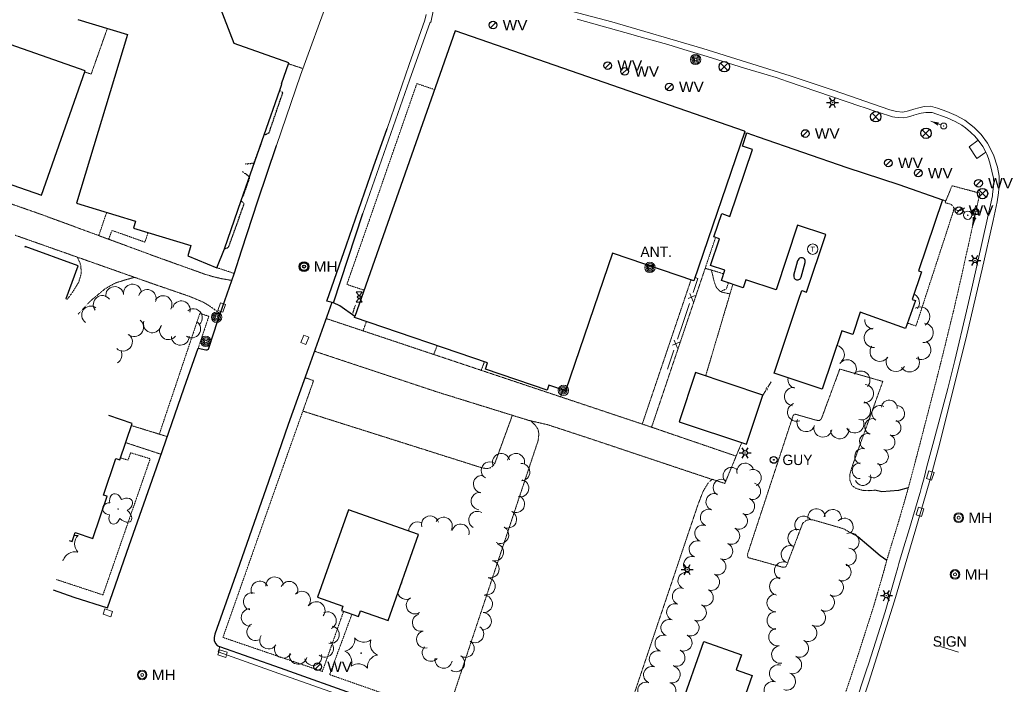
# Model space of a CAD drawing. Extents: x 386588 to 390135, y 96998 to 113606.
# Tile 17 of 92: x 387303 to 387758, y 98841 to 99148. Entities that reach past the tile are written whole.
import ezdxf
from ezdxf.enums import TextEntityAlignment as Align

# ---------------------------------------------------------------- set-up
doc = ezdxf.new("R2010")
doc.units = 0
doc.header["$MEASUREMENT"] = 0
for name, pattern in [('Wisdot1', [0.0625, 0.03125, -0.03125]), ('Wisdot3', [0.1875, 0.125, -0.0625]), ('Wisdot5', [0.1, 0.05, -0.05])]:
    doc.linetypes.add(name, pattern=pattern)
for name, color, linetype, lineweight in [('E_BLD', 241, 'Continuous', 25), ('E_BLD_HvyDash', 241, 'Wisdot3', 25), ('E_BLD_Steps', 30, 'Wisdot1', 25), ('E_DRN', 40, 'Continuous', 15), ('E_DTM_SlopeTop', 3, 'Wisdot1', 25), ('E_DWY', 2, 'Wisdot3', 15), ('E_LAND_Vegetation', 3, 'Continuous', 15), ('E_LTG', 21, 'Continuous', 25), ('E_MISCPROP', 30, 'Continuous', 15), ('E_MISCPROP_Railing', 30, 'Continuous', 15), ('E_MISCPROP_Solid', 241, 'Continuous', 15), ('E_PATH_Sidewalk', 2, 'Wisdot5', 15), ('E_RDWY', 21, 'Continuous', 25), ('E_RDWY_AsphConc', 200, 'Continuous', 25), ('E_RDWY_C_and_G', 21, 'Continuous', 25), ('E_SGN', 21, 'Continuous', 15), ('E_SIG', 5, 'Continuous', 30), ('E_UTL_AG', 30, 'Continuous', 15), ('E_UTL_E_Bold', 1, 'Continuous', 25), ('E_UTL_EGuyWire', 200, 'Continuous', 25), ('E_UTL_MH', 30, 'Continuous', 15), ('E_UTL_SAN', 3, 'Continuous', 25), ('E_UTL_W', 5, 'Continuous', 25), ('E_UTL_WHydrant', 4, 'Continuous', 15)]:
    doc.layers.add(name, color=color, linetype=linetype, lineweight=lineweight)
doc.layers.add('P2S1_Complete', color=7, linetype='Continuous', lineweight=15, transparency=0.9)
doc.styles.add('Style-dot_font5', font='dot_font5.shx')

# ---------------------------------------------------------------- blocks, each defined once
blk = doc.blocks.new('ANT')
at = {"layer": 'E_MISCPROP', "style": 'Style-dot_font5'}
blk.add_text('ANT.', height=12, dxfattribs=at).set_placement((0, 0), align=Align.MIDDLE_CENTER)
blk = doc.blocks.new('CULV')
at = {"layer": 'E_DRN'}
blk.add_arc((0, 6.15), 6.15, 216.8699, 323.1301, dxfattribs=at)
blk = doc.blocks.new('GUY')
at = {"layer": 'E_UTL_EGuyWire'}
for radius in [4, 0.5]:
    blk.add_circle((0, 0), radius, dxfattribs=at)
at = {"layer": 'E_UTL_EGuyWire', "style": 'Style-dot_font5'}
blk.add_text('GUY', height=12, dxfattribs=at).set_placement((10, 0), align=Align.MIDDLE_LEFT)
blk = doc.blocks.new('HYD')
at = {"layer": 'E_UTL_WHydrant'}
for p, q in [((-3.8, 3.8), (-8.3, 8.3)), ((3.8, 3.8), (8.3, 8.3))]:
    blk.add_line(p, q, dxfattribs=at)
for radius in [5.48, 0.42]:
    blk.add_circle((0, 0), radius, dxfattribs=at)
blk = doc.blocks.new('INLET')
at = {"layer": 'E_DRN', "flags": 128}
blk.add_lwpolyline([(-7.5, 10), (7.5, 10), (7.5, 0), (-7.5, 0)], close=True, dxfattribs=at)
blk = doc.blocks.new('LPOL')
at = {"layer": 'E_LTG'}
for p, q in [((-4, 0), (-1.5, 0)), ((-0.75, 1.3), (-2, 3.46)), ((0.75, 1.3), (2, 3.46)), ((1.5, 0), (4, 0)), ((-2, -3.46), (-0.75, -1.3)), ((2, -3.46), (0.75, -1.3))]:
    blk.add_line(p, q, dxfattribs=at)
for radius in [1.5, 1.5, 1.5, 0.125]:
    blk.add_circle((0, 0), radius, dxfattribs=at)
blk = doc.blocks.new('MH')
at = {"layer": 'E_UTL_MH'}
for radius in [5, 4, 1.5]:
    blk.add_circle((0, 0), radius, dxfattribs=at)
at = {"layer": 'E_UTL_MH', "style": 'Style-dot_font5', "width": 1.111111}
blk.add_text('MH', height=10.8, dxfattribs=at).set_placement((10, 0), align=Align.MIDDLE_LEFT)
blk = doc.blocks.new('PBX')
at = {"layer": 'E_SIG'}
for p, q in [((4.9, 5.1), (-5.1, -5.1)), ((-5.1, 5), (5, -5.2))]:
    blk.add_line(p, q, dxfattribs=at)
blk.add_circle((0, 0), 7.21, dxfattribs=at)
blk = doc.blocks.new('CTRE')
at = {"layer": 'E_LAND_Vegetation'}
blk.add_circle((0, 0), 0.223, dxfattribs=at)
for centre, start, end in [((-11.97, 8.96), 280.2067, 5.97162), ((1.81, 14.92), 220.21132, 305.97623), ((13.83, 5.89), 160.21133, 245.97624), ((-13.83, -5.9), 340.21132, 65.97623), ((-1.81, -14.93), 40.21133, 125.97624)]:
    blk.add_arc(centre, 7.87, start, end, dxfattribs=at)
at = {"layer": 'E_LAND_Vegetation', "extrusion": (0, 0, -1)}
blk.add_arc((-12.03, -9.04), 7.87, 354.07279, 79.74889, dxfattribs=at)
blk = doc.blocks.new('POLE')
at = {"layer": 'E_MISCPROP'}
for radius in [4.46, 3.35, 2.23, 1.12]:
    blk.add_circle((0, 0), radius, dxfattribs=at)
blk = doc.blocks.new('SIGN')
at = {"layer": 'E_SGN', "lineweight": 13, "style": 'Style-dot_font5'}
blk.add_text('SIGN', height=12, dxfattribs=at).set_placement((0, 0), align=Align.MIDDLE_CENTER)
blk = doc.blocks.new('TANK')
at = {"layer": 'E_MISCPROP_Solid'}
blk.add_circle((0, 0), 10.9, dxfattribs=at)
at = {"layer": 'E_MISCPROP_Solid', "style": 'Style-dot_font5', "width": 1.111111}
blk.add_text('T', height=10.8, dxfattribs=at).set_placement((0, 0), align=Align.MIDDLE_CENTER)
blk = doc.blocks.new('DTRE')
at = {"layer": 'E_LAND_Vegetation'}
blk.add_circle((-0.18, 0), 0.183, dxfattribs=at)
for centre, major_axis, ratio in [((-1.87, 5.32), (1.36, -4.98), 0.782863), ((4.06, 2.74), (-5.27, -2.93), 0.691916), ((-5.87, 0.15), (4.93, -0.12), 0.832022), ((-2.49, -5.24), (1.8, 4.86), 0.716896), ((3.54, -3.71), (-5.01, 4.58), 0.560249)]:
    blk.add_ellipse(centre, major_axis=major_axis, ratio=ratio, start_param=1.570796, end_param=4.712389, dxfattribs=at)
blk = doc.blocks.new('WV')
at = {"layer": 'E_UTL_W'}
blk.add_line((-2.8, -2.8), (2.8, 2.8), dxfattribs=at)
blk.add_circle((0, 0), 4, dxfattribs=at)
at = {"layer": 'E_UTL_W', "style": 'Style-dot_font5', "width": 1.111111}
blk.add_text('WV', height=10.8, dxfattribs=at).set_placement((10, 0), align=Align.MIDDLE_LEFT)
blk = doc.blocks.new('SAMH')
at = {"layer": 'E_UTL_SAN'}
for radius in [5, 4, 1.5]:
    blk.add_circle((0, 0), radius, dxfattribs=at)
at = {"layer": 'E_UTL_SAN', "style": 'Style-dot_font5', "width": 1.111111}
blk.add_text('MH', height=10.8, dxfattribs=at).set_placement((10, 0), align=Align.MIDDLE_LEFT)
blk = doc.blocks.new('MTR')
at = {"layer": 'E_UTL_AG', "flags": 128}
for points in [[(-3.8, 6.5), (3.8, 6.5), (0, 1.2)], [(-3.8, -6.5), (3.8, -6.5), (0, -1.2)]]:
    blk.add_lwpolyline(points, close=True, dxfattribs=at)
at = {"layer": 'E_UTL_AG'}
blk.add_ellipse((0, 0), major_axis=(2.5, 0), ratio=0.5, dxfattribs=at)

msp = doc.modelspace()

# ---------------------------------------------------------------- linework, layer by layer
at = {"layer": 'E_BLD'}
for p, q in [((387402.13, 99136.77), (387394.95, 99155.15)), ((387329.7, 99147.93), (387352.68, 99141)), ((387504.22, 99142.72), (387457.88, 99010.66)), ((387638.07, 99096.24), (387504.22, 99142.72)), ((387352.68, 99141), (387329.15, 99062.97)), ((387333.2, 99124.14), (387298.38, 99136.44)), ((387427.34, 99127.9), (387402.13, 99136.77)), ((387423.93, 99118.11), (387427.34, 99127.9)), ((387312.89, 99066.64), (387333.2, 99124.14)), ((387333.2, 99124.14), (387333.2, 99124.14)), ((387416, 99094.57), (387423.16, 99115.18)), ((387423.16, 99115.18), (387424.16, 99117.99)), ((387424.16, 99117.99), (387423.93, 99118.11)), ((387405.35, 99064.19), (387416, 99094.57)), ((387638.3, 99096.16), (387614.75, 99027.03)), ((387637.24, 99089.4), (387639.27, 99095.46)), ((387638.07, 99096.24), (387638.3, 99096.16)), ((387638.3, 99096.16), (387638.3, 99096.16)), ((387639.27, 99095.46), (387639.27, 99095.46)), ((387639.27, 99095.46), (387644.43, 99093.68)), ((387644.43, 99093.68), (387685.4, 99079.56)), ((387631.42, 99056.87), (387641.77, 99087.89)), ((387641.77, 99087.89), (387637.24, 99089.4)), ((387637.24, 99089.4), (387637.24, 99089.4)), ((387641.77, 99087.89), (387641.77, 99087.89)), ((387278.06, 99078.95), (387312.89, 99066.64)), ((387685.4, 99079.56), (387709.47, 99071.68)), ((387709.47, 99071.68), (387729.7, 99064.59)), ((387329.15, 99062.97), (387356.43, 99054.74)), ((387397.54, 99041.91), (387405.35, 99064.19)), ((387729.7, 99064.59), (387718.62, 99031.71)), ((387624, 99047.42), (387627.57, 99058.15)), ((387627.57, 99058.15), (387631.42, 99056.87)), ((387631.42, 99056.87), (387631.42, 99056.87)), ((387356.43, 99054.74), (387355.42, 99051.39)), ((387355.42, 99051.39), (387382.04, 99043.36)), ((387662.71, 99052.85), (387652.72, 99022.91)), ((387675.71, 99048.51), (387662.71, 99052.85)), ((387662.71, 99052.85), (387662.71, 99052.85)), ((387626.57, 99046.56), (387624, 99047.42)), ((387624, 99047.42), (387624, 99047.42)), ((387666.83, 99021.87), (387675.71, 99048.51)), ((387675.71, 99048.51), (387675.71, 99048.51)), ((387305.45, 99043.02), (387305.25, 99042.49)), ((387329.86, 99033.99), (387305.45, 99043.02)), ((387382.04, 99043.36), (387380.62, 99038.67)), ((387622.44, 99034.17), (387626.57, 99046.56)), ((387626.57, 99046.56), (387626.57, 99046.56)), ((387380.62, 99038.67), (387394.08, 99033.12)), ((387394.08, 99033.12), (387397.54, 99041.91)), ((387577.03, 99039.88), (387555.37, 98976.3)), ((387614.75, 99027.03), (387577.03, 99039.88)), ((387577.03, 99039.88), (387577.03, 99039.88)), ((387324.28, 99018.89), (387329.86, 99033.99)), ((387329.86, 99033.99), (387329.86, 99033.99)), ((387629.04, 99031.97), (387622.44, 99034.17)), ((387622.44, 99034.17), (387622.44, 99034.17)), ((387660.93, 99029.67), (387662.81, 99036.51)), ((387664.33, 99028.83), (387666.19, 99035.6)), ((387627.48, 99027.28), (387629.04, 99031.97)), ((387629.04, 99031.97), (387629.04, 99031.97)), ((387720.04, 99031.2), (387715.73, 99018.44)), ((387718.62, 99031.71), (387720.04, 99031.2)), ((387614.75, 99027.03), (387614.75, 99027.03)), ((387637.52, 99023.93), (387627.48, 99027.28)), ((387638.73, 99027.57), (387637.52, 99023.93)), ((387652.72, 99022.91), (387638.73, 99027.57)), ((387638.73, 99027.57), (387638.73, 99027.57)), ((387637.52, 99023.93), (387637.52, 99023.93)), ((387652.72, 99022.91), (387652.72, 99022.91)), ((387663.27, 99018.62), (387664.6, 99022.61)), ((387664.6, 99022.61), (387664.6, 99022.61)), ((387664.6, 99022.61), (387666.83, 99021.87)), ((387324.13, 99018.95), (387324.28, 99018.89)), ((387651.88, 98984.45), (387663.27, 99018.62)), ((387663.27, 99018.62), (387663.27, 99018.62)), ((387717.29, 99017.93), (387712.63, 99005.05)), ((387715.73, 99018.44), (387717.29, 99017.93)), ((387457.67, 99010.14), (387457.88, 99010.66)), ((387691.62, 99012.61), (387688.17, 99002.26)), ((387712.63, 99005.05), (387691.62, 99012.61)), ((387519.26, 98989.16), (387457.67, 99010.14)), ((387683.08, 99003.96), (387674.1, 98977.04)), ((387688.17, 99002.26), (387683.08, 99003.96)), ((387683.08, 99003.96), (387683.08, 99003.96)), ((387688.17, 99002.26), (387688.17, 99002.26)), ((387518.26, 98986.21), (387519.26, 98989.16)), ((387519.26, 98989.16), (387519.26, 98989.16)), ((387546.84, 98976.47), (387518.26, 98986.21)), ((387518.26, 98986.21), (387518.26, 98986.21)), ((387615.53, 98984.64), (387607.98, 98961.94)), ((387646.68, 98974.28), (387615.53, 98984.64)), ((387674.1, 98977.04), (387651.88, 98984.45)), ((387547.68, 98978.93), (387546.84, 98976.47)), ((387555.37, 98976.3), (387547.68, 98978.93)), ((387547.68, 98978.93), (387547.68, 98978.93)), ((387546.84, 98976.47), (387546.84, 98976.47)), ((387555.37, 98976.3), (387555.37, 98976.3)), ((387639.12, 98951.58), (387646.68, 98974.28)), ((387646.68, 98974.28), (387646.68, 98974.28)), ((387674.1, 98977.04), (387674.1, 98977.04)), ((387354.89, 98961.18), (387344.13, 98964.82)), ((387349.19, 98944.33), (387354.89, 98961.18)), ((387607.98, 98961.94), (387607.98, 98961.94)), ((387607.98, 98961.94), (387639.12, 98951.58)), ((387341.56, 98928.05), (387347.29, 98944.97)), ((387347.29, 98944.97), (387347.29, 98944.97)), ((387347.29, 98944.97), (387349.19, 98944.33)), ((387349.19, 98944.33), (387349.19, 98944.33)), ((387336.67, 98907.97), (387343.28, 98927.47)), ((387341.56, 98928.05), (387341.56, 98928.05)), ((387343.28, 98927.47), (387341.56, 98928.05)), ((387343.28, 98927.47), (387343.28, 98927.47)), ((387454.87, 98921.15), (387440.66, 98880.8)), ((387487.26, 98909.75), (387454.87, 98921.15)), ((387327.13, 98906.5), (387328.56, 98910.72)), ((387328.56, 98910.72), (387328.56, 98910.72)), ((387328.56, 98910.72), (387336.67, 98907.97)), ((387325.67, 98907), (387327.13, 98906.5)), ((387336.67, 98907.97), (387336.67, 98907.97)), ((387473.26, 98870), (387487.26, 98909.75)), ((387487.26, 98909.75), (387487.26, 98909.75)), ((387440.66, 98880.8), (387440.66, 98880.8)), ((387440.66, 98880.8), (387452.4, 98876.66)), ((387452.4, 98876.66), (387451.69, 98874.65)), ((387451.69, 98874.65), (387459.56, 98871.88)), ((387452.4, 98876.66), (387452.4, 98876.66)), ((387459.56, 98871.88), (387460.48, 98874.5)), ((387460.48, 98874.5), (387460.48, 98874.5)), ((387460.48, 98874.5), (387473.26, 98870)), ((387459.56, 98871.88), (387459.56, 98871.88)), ((387598.17, 98800.83), (387619.38, 98860.36)), ((387619.38, 98860.36), (387619.38, 98860.36)), ((387619.38, 98860.36), (387636.81, 98854.15)), ((387636.81, 98854.15), (387634.34, 98847.22)), ((387634.34, 98847.22), (387634.34, 98847.22)), ((387634.34, 98847.22), (387641.7, 98844.6)), ((387641.7, 98844.6), (387622.97, 98792)), ((387641.7, 98844.6), (387641.7, 98844.6))]:
    msp.add_line(p, q, dxfattribs=at)
for centre, start, end in [((387664.5, 99036.05), 345.3793, 167.8398), ((387662.64, 99029.31), 168.1984, 344.2158)]:
    msp.add_arc(centre, 1.75, start, end, dxfattribs=at)
at = {"layer": 'E_BLD_HvyDash', "flags": 128}
for points in [[(387424.55, 99114.04), (387423.16, 99115.18)], [(387418.16, 99095.46), (387424.55, 99114.04)], [(387416, 99094.57), (387418.16, 99095.46)], [(387399.44, 99042.58), (387406.67, 99062.62)], [(387406.67, 99062.62), (387405.35, 99064.19)], [(387397.54, 99041.91), (387399.44, 99042.58)]]:
    msp.add_lwpolyline(points, dxfattribs=at)
at = {"layer": 'E_BLD_Steps', "flags": 128}
msp.add_lwpolyline([(387457.01, 99012.25), (387458.14, 99015.88)], dxfattribs=at)
at = {"layer": 'E_DTM_SlopeTop', "flags": 128}
for points in [[(387407.09, 99081.12), (387411.25, 99081.55), (387414.56, 99090.4)], [(387406.23, 99066.15), (387409.31, 99074.94), (387405.97, 99077.64)]]:
    msp.add_lwpolyline(points, dxfattribs=at)
at = {"layer": 'E_DWY', "flags": 128}
for points in [[(387333.01, 99123.59), (387335.91, 99122.71), (387343.39, 99143.8)], [(387427.47, 99127.36), (387433.91, 99125.24)], [(387366.96, 99037.87), (387313.51, 99057.55), (387285.21, 99067.48)], [(387363.65, 99026.01), (387300.67, 99048.21)], [(387329.52, 99038.04), (387331.12, 99034.43), (387331.31, 99030.48), (387330.14, 99026.48), (387327.37, 99021.94), (387324.65, 99018.29)], [(387366.96, 99037.87), (387388.68, 99030.1), (387391.9, 99029.13), (387396.2, 99028.1), (387400.96, 99027.27)], [(387355.97, 99028.71), (387352.01, 99027.63), (387347.01, 99026.05), (387342.3, 99023.39), (387335.72, 99017.92), (387330.06, 99011.9), (387329.93, 99011.71)], [(387620.16, 98983.1), (387631.42, 99021.03), (387627.6, 99021.88), (387626.6, 99022.43), (387625.2, 99023.91), (387624.26, 99026.21), (387623.79, 99028.06), (387622.83, 99032.06), (387619.93, 99032.88), (387595.15, 98959.42), (387634.26, 98946.05)], [(387395.61, 99011.83), (387392.52, 99014.17), (387390.5, 99015.57), (387387.77, 99017.23), (387381.75, 99019.77), (387363.65, 99026.01)], [(387590.83, 98960.86), (387613.38, 99027.5)], [(387595.15, 98959.42), (387444.58, 99009.68)], [(387494.38, 98993.05), (387495.95, 98997.1)], [(387623.31, 98935.21), (387566.09, 98954.34), (387546.92, 98960.61), (387538.4, 98962.55), (387496.31, 98975.6), (387439.17, 98994.55)], [(387516.34, 98985.73), (387517.81, 98989.66)], [(387698.38, 98930.25), (387695.81, 98930.07), (387693.2, 98930.15), (387689.87, 98931.03), (387687.8, 98932.5), (387686.93, 98934.77), (387686.88, 98937.69), (387687.96, 98941.33), (387702.1, 98980.59), (387682.19, 98986.29), (387673.7, 98963.29), (387672.81, 98962.5), (387671.41, 98962.63), (387662.72, 98965.12), (387661.61, 98965.42), (387660.69, 98964.99), (387639.51, 98900.64), (387639.66, 98899.49), (387639.83, 98899.13), (387656.01, 98894.64), (387657.09, 98894.79), (387657.51, 98895.18), (387665.04, 98914.98), (387666.7, 98916.33), (387668.28, 98916.73), (387669.96, 98916.54), (387683.86, 98912.49), (387690.48, 98908.85)], [(387434.8, 98982.34), (387438.8, 98980.96), (387433.82, 98966.86), (387516.35, 98940.74), (387518.71, 98940.24), (387520.44, 98940.57), (387521.76, 98941.53), (387522.7, 98942.83), (387530.75, 98964.92)], [(387553.09, 98973.46), (387554.26, 98976.68)], [(387539.29, 98962.35), (387541.39, 98960.3), (387542.6, 98958.41), (387543.02, 98956.54), (387542.71, 98953.39), (387500.34, 98826.06), (387518.15, 98820.08), (387516.33, 98815.55)], [(387354.55, 98960.17), (387371.14, 98955.06)], [(387368.28, 98946.9), (387351.88, 98952.27)], [(387555.17, 98802.01), (387557.16, 98806.6), (387574.94, 98800.1), (387616.63, 98923.69), (387619.02, 98929.88), (387621.55, 98933.98), (387623.09, 98935.22), (387623.62, 98935.21), (387629.03, 98933.42), (387636.86, 98952.33)]]:
    msp.add_lwpolyline(points, dxfattribs=at)
at = {"layer": 'E_LAND_Vegetation'}
for centre, radius, start, end in [((387346.78, 99020.26), 4.15, 7.8986, 187.8833), ((387355.01, 99021.4), 4.15, 7.8986, 187.8833), ((387341.03, 99016.12), 4.15, 37.7841, 217.7688), ((387361.82, 99018.92), 4.15, 340.3494, 160.334), ((387369.18, 99016.13), 4.11, 328.7269, 148.7269), ((387714.52, 99016.93), 4.51, 322.9352, 57.2369), ((387335.68, 99011.27), 4.15, 55.0229, 235.0076), ((387377.57, 99013.7), 4.11, 344.2222, 164.2222), ((387719.39, 99010.56), 4.51, 299.8309, 119.8309), ((387383.23, 99010.07), 4.11, 309.8324, 129.8324), ((387355.82, 99005.64), 4.31, 230.7258, 50.7105), ((387364.17, 99007.18), 4.11, 161.3816, 341.3816), ((387371.65, 99004.01), 4.11, 142.6584, 322.6584), ((387382.43, 99004.83), 4.11, 234.6928, 54.6928), ((387698.27, 99009.14), 4.51, 178.5099, 258.6815), ((387720.95, 99003.1), 4.51, 265.1288, 85.1288), ((387350.66, 98998.92), 4.31, 227.7102, 47.6949), ((387377.13, 99001.44), 4.11, 181.653, 1.653), ((387698.01, 99000.74), 4.51, 93.7276, 273.7276), ((387680.1, 98993.01), 4.23, 313.6565, 80.3008), ((387700.7, 98994.36), 4.51, 144.9078, 324.9078), ((387719.85, 98995.17), 4.51, 240.0258, 60.0258), ((387345.78, 98992.77), 4.31, 301.7575, 28.9233), ((387685.64, 98986.38), 4.23, 324.0365, 144.0365), ((387708.11, 98989.68), 4.51, 151.5975, 331.5975), ((387714.55, 98989.48), 4.51, 212.888, 32.888), ((387691.94, 98981.17), 4.23, 316.3005, 136.3005), ((387662.44, 98981.48), 4.23, 168.744, 253.9197), ((387693.61, 98974.95), 4.23, 265.4438, 85.4438), ((387660.79, 98973.57), 4.23, 83.9403, 263.9403), ((387662.26, 98966.39), 4.23, 110.6495, 290.6495), ((387692.28, 98967.08), 4.23, 253.048, 73.048), ((387700.72, 98965.81), 3.65, 59.2617, 239.2617), ((387705.1, 98968.32), 3.65, 355.3669, 175.3669), ((387708.52, 98965.76), 3.65, 263.4204, 83.4204), ((387666.58, 98961.58), 4.23, 161.2445, 341.2445), ((387689.13, 98960.96), 4.23, 208.7346, 28.7346), ((387697.37, 98959.73), 3.65, 71.0629, 251.0629), ((387706.84, 98959.19), 3.65, 247.7945, 67.7945), ((387674.42, 98959.07), 4.23, 167.497, 347.497), ((387682.16, 98958.3), 4.23, 184.7479, 4.7479), ((387695, 98952.81), 3.65, 71.0629, 251.0629), ((387704.04, 98952.51), 3.65, 245.7016, 65.7016), ((387525.56, 98943.22), 4.01, 16.3708, 196.3708), ((387532.41, 98943.29), 4.01, 347.6138, 167.6138), ((387692.75, 98945.92), 3.65, 73.0619, 253.0619), ((387701.03, 98945.85), 3.65, 245.7016, 65.7016), ((387520.31, 98939.41), 4.01, 59.3048, 239.3048), ((387534.84, 98938.66), 4.01, 271.7795, 91.7795), ((387638.45, 98938.92), 3.86, 13.7814, 193.7814), ((387691.6, 98939.28), 3.65, 89.7084, 269.7084), ((387697.78, 98939.68), 3.65, 235.0629, 55.0629), ((387632.08, 98936.98), 3.86, 44.3158, 224.3158), ((387642.03, 98936.01), 3.86, 292.5174, 112.5174), ((387516.74, 98933.1), 4.01, 81.7387, 261.7387), ((387534.36, 98931.2), 4.01, 256.9556, 76.9556), ((387627.46, 98931.52), 3.86, 60.698, 240.698), ((387641.73, 98929.8), 3.86, 255.2903, 75.2903), ((387692.94, 98936.14), 3.65, 201.1778, 21.1778), ((387515.66, 98925.24), 4.01, 84.3779, 264.3779), ((387624.16, 98924.91), 3.86, 70.4244, 250.4244), ((387532.42, 98923.93), 4.01, 242.5014, 62.5014), ((387638.96, 98922.89), 3.86, 246.5561, 66.5561), ((387514.59, 98916.51), 4.01, 60.0271, 240.0271), ((387528.71, 98916.81), 4.01, 242.8775, 62.8775), ((387621.57, 98917.62), 3.86, 70.4244, 250.4244), ((387635.63, 98916.1), 3.86, 241.7166, 61.7166), ((387671.46, 98917.66), 4.05, 7.0264, 187.0264), ((387678.91, 98917.32), 4.05, 349.9168, 169.9168), ((387486.85, 98911.62), 4.01, 59.6145, 184.5459), ((387492.71, 98914.4), 4.01, 15.4927, 195.4927), ((387498.97, 98913.79), 4.01, 329.6744, 149.6744), ((387665.5, 98914.24), 4.05, 37.6485, 217.6485), ((387684.36, 98913.32), 4.05, 316.4264, 136.4264), ((387506.8, 98910.63), 4.01, 344.8726, 164.8726), ((387525.05, 98909.67), 4.01, 242.8775, 62.8775), ((387618.98, 98910.34), 3.86, 70.4244, 250.4244), ((387632.05, 98909.13), 3.86, 245.2786, 65.2786), ((387662.26, 98908.08), 4.05, 67.3747, 247.3747), ((387687.09, 98906.5), 4.05, 292.899, 112.899), ((387328.63, 98915.01), 5.72, 264.482, 282.0656), ((387333.97, 98905.45), 5.72, 136.3007, 222.0656), ((387616.39, 98903.06), 3.86, 70.4244, 250.4244), ((387628.82, 98902.11), 3.86, 245.2786, 65.2786), ((387328.36, 98896.06), 5.72, 76.3007, 162.0656), ((387522.65, 98901.62), 4.01, 255.0745, 75.0745), ((387659.14, 98900.6), 4.05, 67.3747, 247.3747), ((387685.81, 98899.55), 4.05, 260.8649, 80.8649), ((387317.42, 98896.21), 5.72, 16.3007, 19.2068), ((387520.65, 98893.82), 4.01, 255.9055, 75.9055), ((387613.8, 98895.78), 3.86, 70.4244, 250.4244), ((387625.65, 98894.97), 3.86, 247.9095, 67.9095), ((387656.02, 98893.12), 4.05, 67.3747, 247.3747), ((387611.21, 98888.49), 3.86, 70.4244, 250.4244), ((387683.36, 98892.4), 4.05, 246.048, 66.048), ((387413.89, 98884.2), 4.05, 27.271, 207.271), ((387420.74, 98886.13), 4.05, 2.6818, 182.6818), ((387427.47, 98884.07), 4.05, 335.6959, 155.6959), ((387481.61, 98883.83), 4.01, 116.9209, 125.6997), ((387518.82, 98885.92), 4.01, 258.5945, 78.5945), ((387622.74, 98887.81), 3.86, 247.9095, 67.9095), ((387653.79, 98885.77), 4.05, 78.7879, 258.7879), ((387679.86, 98885.38), 4.05, 238.913, 58.913), ((387410.35, 98878.82), 4.05, 73.9215, 253.9215), ((387433.33, 98879.51), 4.05, 317.3275, 137.3275), ((387478.53, 98890.73), 4.01, 279.007, 283.7335), ((387608.62, 98881.22), 3.86, 70.4244, 250.4244), ((387619.84, 98880.65), 3.86, 247.9095, 67.9095), ((387440.06, 98874.7), 4.05, 322.6886, 142.6886), ((387481.61, 98883.83), 4.01, 195.5005, 296.9209), ((387485.68, 98877.09), 4.01, 121.5063, 301.5063), ((387517.53, 98877.76), 4.01, 266.4568, 86.4568), ((387652.57, 98878.17), 4.05, 90.438, 270.438), ((387675.68, 98878.44), 4.05, 238.913, 58.913), ((387409.4, 98871.45), 4.05, 91.5618, 271.5618), ((387445.25, 98869.99), 4.05, 293.9431, 113.9431), ((387517.03, 98869.76), 4.01, 266.4568, 86.4568), ((387605.98, 98873.93), 3.86, 69.7204, 249.7204), ((387616.62, 98873.75), 3.86, 244.3131, 64.3131), ((387652.63, 98870.07), 4.05, 90.438, 270.438), ((387671.57, 98871.4), 4.05, 240.333, 60.333), ((387488.51, 98869.07), 4.01, 104.5046, 284.5046), ((387603.3, 98866.68), 3.86, 69.7204, 249.7204), ((387613.27, 98866.78), 3.86, 244.3131, 64.3131), ((387412, 98864.8), 4.05, 116.792, 296.792), ((387446.64, 98863.49), 4.05, 259.2757, 79.2757), ((387490.45, 98861.24), 4.01, 103.3, 283.3), ((387513.51, 98863.78), 4.01, 236.5751, 56.5751), ((387653.4, 98862.41), 4.05, 101.3816, 281.3816), ((387667.55, 98864.31), 4.05, 241.7754, 61.7754), ((387417.92, 98860.93), 4.05, 147.0733, 327.0733), ((387444.01, 98857.12), 4.05, 229.895, 49.895), ((387509.09, 98857.08), 4.01, 236.5751, 56.5751), ((387600.62, 98859.43), 3.86, 69.7204, 249.7204), ((387609.99, 98859.76), 3.86, 244.9792, 64.9792), ((387663.72, 98857.18), 4.05, 241.7754, 61.7754), ((387424.75, 98856.74), 4.05, 149.8163, 329.8163), ((387493.05, 98855.19), 4.01, 138.0766, 318.0766), ((387597.95, 98852.18), 3.86, 69.7204, 249.7204), ((387606.72, 98852.76), 3.86, 244.9792, 64.9792), ((387654.73, 98854.32), 4.05, 98.6221, 278.6221), ((387431.67, 98853.87), 4.05, 166.1943, 346.1943), ((387438.59, 98853.35), 4.05, 194.8345, 14.8345), ((387498.94, 98851.99), 4.01, 169.8262, 349.8262), ((387504.67, 98850.39), 4.01, 236.5751, 56.5751), ((387660.49, 98849.48), 4.05, 249.7584, 69.7584), ((387595.27, 98844.93), 3.86, 69.7204, 249.7204), ((387604.51, 98845.02), 3.86, 255.5122, 75.5122), ((387653.69, 98845.53), 4.05, 72.4627, 252.4627), ((387651.25, 98837.81), 4.05, 72.4627, 252.4627), ((387657.68, 98841.88), 4.05, 249.7584, 69.7584), ((387592.59, 98837.68), 3.86, 69.7204, 249.7204), ((387602.58, 98837.54), 3.86, 255.5122, 75.5122)]:
    msp.add_arc(centre, radius, start, end, dxfattribs=at)
at = {"layer": 'E_MISCPROP_Railing'}
for p, q in [((387615.27, 99020.29), (387612.08, 99018.95)), ((387612.8, 99021.27), (387614.34, 99017.54)), ((387607.99, 98998.68), (387604.8, 98997.34)), ((387605.52, 98999.66), (387607.06, 98995.93)), ((387647.88, 98976.95), (387648.96, 98977.13)), ((387648.57, 98976.47), (387648.37, 98977.73))]:
    msp.add_line(p, q, dxfattribs=at)
at = {"layer": 'E_MISCPROP_Railing', "flags": 128}
for points in [[(387615.3, 99028.63), (387616.6, 99028.1), (387614.45, 99021.71)], [(387612.73, 99016.61), (387609.77, 99007.83)], [(387609.77, 99007.83), (387607.17, 99000.1)], [(387605.45, 98995), (387602.49, 98986.22)], [(387648.93, 98977.9), (387650.47, 98980.37)], [(387646.68, 98974.28), (387648.03, 98976.46)]]:
    msp.add_lwpolyline(points, dxfattribs=at)
at = {"layer": 'E_PATH_Sidewalk', "flags": 128}
for points in [[(387462.09, 99022.81), (387454.18, 99025.43), (387465.29, 99057.21), (387486.56, 99118.3), (387494.37, 99115.66), (387494.43, 99115.57)], [(387639.18, 99095.2), (387638.12, 99095.62)], [(387729.7, 99064.59), (387731.19, 99063.91), (387734.14, 99071.07), (387747, 99067.64), (387747, 99067.46), (387737.96, 99026.82), (387735.16, 99014.58), (387729.57, 98991.74), (387729.57, 98991.74), (387726.3, 98978.83), (387726.3, 98978.83), (387719.31, 98951.78), (387719.31, 98951.78), (387719.17, 98951.24), (387719.17, 98951.24), (387715.85, 98938.63), (387715.85, 98938.63), (387713.9, 98931.35), (387713.9, 98931.35), (387712.51, 98926.41), (387712.51, 98926.41), (387708.98, 98914.33), (387708.98, 98914.33), (387705.98, 98904.63), (387705.98, 98904.63), (387703.92, 98897.87), (387703.92, 98897.87), (387703.37, 98895.8), (387703.37, 98895.8), (387702.53, 98892.63), (387702.53, 98892.63), (387697.83, 98876.47), (387697.83, 98876.47), (387689.94, 98851.85), (387689.94, 98851.85), (387687.16, 98843.52), (387687.16, 98843.52), (387677.09, 98813.38), (387677.09, 98813.38), (387675.11, 98807.42), (387675.11, 98807.42), (387669.88, 98791.57), (387669.88, 98791.57), (387669.6, 98790.75), (387665.15, 98787.01), (387647.41, 98779.08), (387638.51, 98778.77), (387638.24, 98778.23), (387618.94, 98784.96)], [(387731.18, 99063.91), (387730.87, 99063.21), (387733.35, 99062.59), (387734.17, 99062.03), (387734.74, 99061.32), (387734.94, 99060.33), (387734.67, 99059), (387717.46, 99006.23), (387713.53, 99007.53)], [(387339.43, 99048.01), (387343.08, 99058.77)], [(387344.01, 99046.32), (387345.52, 99050.4), (387360.79, 99045), (387362.18, 99049.34)], [(387619.93, 99032.88), (387624.75, 99047.17)], [(387402.07, 99030.52), (387394.07, 99033.18)], [(387622.83, 99032.06), (387628.49, 99030.33)], [(387627.11, 99022.15), (387629.76, 99023.4), (387630.69, 99026.21)], [(387631.42, 99021.03), (387632.77, 99025.51)], [(387367.43, 98956.21), (387386.19, 99012.05), (387390.35, 99010.7), (387385.45, 98996.03)], [(387461.67, 99003.98), (387463.21, 99008.25)], [(387452.69, 98874.29), (387442.85, 98846.51), (387396.87, 98862.23), (387419.64, 98926.95), (387433.82, 98966.86)], [(387319.91, 98888.96), (387341.35, 98881.88), (387363.23, 98944.83), (387354.13, 98947.6), (387352.99, 98944.21), (387349.48, 98945.2)], [(387500.34, 98826.06), (387446.22, 98845.02), (387456.53, 98872.94)]]:
    msp.add_lwpolyline(points, dxfattribs=at)
at = {"layer": 'E_RDWY', "flags": 128}
for points in [[(387447.98, 99016.96), (387444.9, 99017.71), (387453.96, 99043.71), (387466.49, 99079.73), (387472.77, 99097.59)], [(387318.38, 98884.16), (387327.95, 98880.86), (387343.5, 98875.84), (387353.52, 98904.66), (387366.09, 98940.63), (387379, 98977.55), (387385.45, 98996.03), (387388.96, 98995.21), (387389.61, 98995.25), (387390.12, 98995.55), (387394.51, 99008.74), (387396.73, 99014.96), (387401.99, 99030.26), (387405.59, 99041.43), (387412.94, 99064.16), (387421.69, 99089.7)], [(387447.22, 99017.15), (387436.42, 98986.88), (387427.03, 98960.6), (387417.94, 98934.3), (387404.51, 98895.9), (387393.1, 98863.67), (387392.75, 98862.25), (387392.84, 98860.86), (387393.37, 98859.49), (387394.13, 98858.53), (387395.45, 98857.85)], [(387516.33, 98815.55), (387504.09, 98819.81), (387460.66, 98834.83), (387423.48, 98847.96), (387395.45, 98857.85)]]:
    msp.add_lwpolyline(points, dxfattribs=at)
at = {"layer": 'E_RDWY_AsphConc', "flags": 128}
for points in [[(387713.9, 98931.35), (387709.42, 98930.12), (387701.59, 98929.6), (387698.38, 98930.25)], [(387690.48, 98908.85), (387695.7, 98904.61), (387700.95, 98900.13), (387703.92, 98897.87)]]:
    msp.add_lwpolyline(points, dxfattribs=at)
at = {"layer": 'E_RDWY_C_and_G'}
for p, q in [((387447.98, 99016.96), (387461.55, 99058.23)), ((387450.86, 99015.49), (387447.98, 99016.96)), ((387457.88, 99010.66), (387450.86, 99015.49))]:
    msp.add_line(p, q, dxfattribs=at)
at = {"layer": 'E_SGN'}
msp.add_line((387728.85, 98857.98), (387737.11, 98855.45), dxfattribs=at)
at = {"layer": 'E_SIG'}
msp.add_line((387743.77, 99052.85), (387744.88, 99057.73), dxfattribs=at)
at = {"layer": 'E_SIG', "flags": 128}
msp.add_lwpolyline([(387744.02, 99056.54), (387744.38, 99055.53), (387745.14, 99056.29)], dxfattribs=at)
at = {"layer": 'E_SIG'}
for radius in [1.37, 0.105]:
    msp.add_circle((387745.19, 99059.09), radius, dxfattribs=at)
msp.add_arc((387732.08, 99055.51), 11.99, 347.206, 4.9684, dxfattribs=at)
at = {"layer": 'E_SIG', "extrusion": (0, 0, -1)}
msp.add_arc((-387755.46, 99050.2), 11.99, 12.794, 30.5563, dxfattribs=at)
at = {"layer": 'P2S1_Complete'}
for p, q in [((387493.06, 99146.6), (387495.75, 99160.14)), ((387560.8, 99148.12), (387586.6, 99140.85)), ((387483.1, 99119.86), (387492.7, 99146.69)), ((387492.7, 99146.69), (387493.06, 99146.6)), ((387586.6, 99140.85), (387586.6, 99140.85)), ((387586.6, 99140.85), (387587.55, 99140.58)), ((387587.55, 99140.58), (387587.55, 99140.58)), ((387587.55, 99140.58), (387602.59, 99136.3)), ((387602.59, 99136.3), (387602.59, 99136.3)), ((387602.59, 99136.3), (387610.14, 99134.12)), ((387610.14, 99134.12), (387610.14, 99134.12)), ((387610.14, 99134.12), (387620.8, 99130.84)), ((387620.8, 99130.84), (387620.8, 99130.84)), ((387620.8, 99130.84), (387638.12, 99125.41)), ((387638.12, 99125.41), (387638.12, 99125.41)), ((387638.12, 99125.41), (387648.58, 99122.36)), ((387461.55, 99058.23), (387483.1, 99119.86)), ((387648.58, 99122.36), (387648.58, 99122.36)), ((387648.58, 99122.36), (387652.84, 99121.04)), ((387652.84, 99121.04), (387652.84, 99121.04)), ((387652.84, 99121.04), (387658.08, 99119.27)), ((387658.08, 99119.27), (387658.08, 99119.27)), ((387658.08, 99119.27), (387692.02, 99107.71)), ((387692.02, 99107.71), (387692.02, 99107.71)), ((387692.02, 99107.71), (387693.09, 99107.34)), ((387693.09, 99107.34), (387693.09, 99107.34)), ((387693.09, 99107.34), (387698.94, 99105.35)), ((387698.94, 99105.35), (387698.94, 99105.35)), ((387698.94, 99105.35), (387704.73, 99103.48)), ((387704.73, 99103.48), (387706.56, 99102.99)), ((387706.56, 99102.99), (387706.56, 99102.99)), ((387706.56, 99102.99), (387707.67, 99102.8)), ((387707.67, 99102.8), (387707.67, 99102.8)), ((387707.67, 99102.8), (387709.49, 99102.64)), ((387709.49, 99102.64), (387709.49, 99102.64)), ((387709.49, 99102.64), (387711.72, 99102.53)), ((387711.72, 99102.53), (387713.4, 99102.7)), ((387711.72, 99102.53), (387711.72, 99102.53)), ((387713.4, 99102.7), (387716.09, 99103.53)), ((387713.4, 99102.7), (387713.4, 99102.7)), ((387716.09, 99103.53), (387716.52, 99103.7)), ((387716.09, 99103.53), (387716.09, 99103.53)), ((387716.52, 99103.7), (387718.58, 99104.33)), ((387718.58, 99104.33), (387719.84, 99104.59)), ((387718.58, 99104.33), (387718.58, 99104.33)), ((387719.84, 99104.59), (387722.03, 99104.88)), ((387719.84, 99104.59), (387719.84, 99104.59)), ((387722.03, 99104.88), (387723.23, 99105)), ((387722.03, 99104.88), (387722.03, 99104.88)), ((387723.23, 99105), (387723.23, 99105)), ((387723.23, 99105), (387723.76, 99105)), ((387723.76, 99105), (387723.76, 99105)), ((387723.76, 99105), (387724.98, 99104.86)), ((387724.98, 99104.86), (387724.98, 99104.86)), ((387724.98, 99104.86), (387731.94, 99102.41)), ((387731.94, 99102.41), (387735.6, 99100.7)), ((387724.29, 99100.91), (387728.98, 99099.17)), ((387735.6, 99100.7), (387738.6, 99099.06)), ((387738.6, 99099.06), (387738.6, 99099.06)), ((387738.6, 99099.06), (387740.43, 99097.76)), ((387740.43, 99097.76), (387740.43, 99097.76)), ((387740.43, 99097.76), (387742.72, 99095.84)), ((387742.72, 99095.84), (387742.72, 99095.84)), ((387742.72, 99095.84), (387743.21, 99095.41)), ((387743.21, 99095.41), (387743.21, 99095.41)), ((387743.21, 99095.41), (387744.5, 99094.11)), ((387744.5, 99094.11), (387744.5, 99094.11)), ((387744.5, 99094.11), (387746.2, 99092.18)), ((387746.2, 99092.18), (387746.2, 99092.18)), ((387746.2, 99092.18), (387748.38, 99089.23)), ((387748.38, 99089.23), (387748.38, 99089.23)), ((387748.38, 99089.23), (387749.8, 99086.59)), ((387749.8, 99086.59), (387749.8, 99086.59)), ((387749.8, 99086.59), (387750.18, 99085.69)), ((387750.18, 99085.69), (387750.18, 99085.69)), ((387750.18, 99085.69), (387750.95, 99083.63)), ((387750.95, 99083.63), (387750.95, 99083.63)), ((387750.95, 99083.63), (387751.74, 99081.09)), ((387751.74, 99081.09), (387751.74, 99081.09)), ((387751.74, 99081.09), (387753.28, 99074.6)), ((387753.28, 99074.6), (387753.28, 99074.6)), ((387753.28, 99074.6), (387753.49, 99072.03)), ((387753.49, 99072.03), (387752.89, 99067.03)), ((387753.49, 99072.03), (387753.49, 99072.03)), ((387752.8, 99066.44), (387743.55, 99025.15)), ((387752.89, 99067.03), (387752.8, 99066.44)), ((387752.89, 99067.03), (387752.89, 99067.03)), ((387743.55, 99025.15), (387740.86, 99013.02)), ((387743.55, 99025.15), (387743.55, 99025.15)), ((387740.86, 99013.02), (387735.4, 98990.23)), ((387740.86, 99013.02), (387740.86, 99013.02)), ((387735.4, 98990.23), (387732.12, 98977.39)), ((387735.4, 98990.23), (387735.4, 98990.23)), ((387732.12, 98977.39), (387725.65, 98953.18)), ((387732.12, 98977.39), (387732.12, 98977.39)), ((387725.65, 98953.18), (387724.75, 98949.78)), ((387725.65, 98953.18), (387725.65, 98953.18)), ((387724.75, 98949.78), (387722.55, 98941.26)), ((387724.75, 98949.78), (387724.75, 98949.78)), ((387722.55, 98941.26), (387721.19, 98936.03)), ((387722.55, 98941.26), (387722.55, 98941.26)), ((387721.19, 98936.03), (387720.01, 98931.62)), ((387721.19, 98936.03), (387721.19, 98936.03)), ((387719.34, 98929.22), (387718.76, 98927.23)), ((387720.01, 98931.62), (387719.34, 98929.22)), ((387719.34, 98929.22), (387719.34, 98929.22)), ((387720.01, 98931.62), (387720.01, 98931.62)), ((387718.76, 98927.23), (387714.39, 98912.62)), ((387718.76, 98927.23), (387718.76, 98927.23)), ((387714.39, 98912.62), (387711.18, 98902.03)), ((387714.39, 98912.62), (387714.39, 98912.62)), ((387711.18, 98902.03), (387709.48, 98896.38)), ((387711.18, 98902.03), (387711.18, 98902.03)), ((387709, 98894.57), (387708.05, 98890.9)), ((387709.48, 98896.38), (387709, 98894.57)), ((387709, 98894.57), (387709, 98894.57)), ((387709.48, 98896.38), (387709.48, 98896.38)), ((387708.05, 98890.9), (387703.22, 98874.06)), ((387708.05, 98890.9), (387708.05, 98890.9)), ((387703.22, 98874.06), (387695.49, 98849.9)), ((387703.22, 98874.06), (387703.22, 98874.06)), ((387694.61, 98847.26), (387682.7, 98811.59)), ((387695.49, 98849.9), (387694.61, 98847.26)), ((387694.61, 98847.26), (387694.61, 98847.26)), ((387695.49, 98849.9), (387695.49, 98849.9))]:
    msp.add_line(p, q, dxfattribs=at)
at = {"layer": 'P2S1_Complete', "flags": 128}
for points in [[(387421.69, 99089.7), (387432.81, 99122.24), (387446.21, 99158.97), (387447.64, 99158.94)], [(387679.18, 99115.23), (387659.25, 99121.95), (387618.82, 99134.58), (387576.81, 99146.77), (387533.27, 99158.37)], [(387490.81, 99150.16), (387490.2, 99147.64), (387483.06, 99127.05), (387472.76, 99097.59)], [(387679.21, 99115.22), (387705.3, 99106.09), (387708.45, 99105.32), (387711.38, 99105.09), (387713.99, 99105.68), (387716.39, 99106.53), (387718.79, 99107.13), (387721.24, 99107.75), (387724.2, 99107.89), (387727.47, 99106.9), (387731.7, 99105.4), (387736.02, 99103.58), (387740.08, 99101.33), (387744.4, 99097.97), (387747.58, 99094.7), (387750.51, 99090.76), (387753.32, 99085.42), (387755.09, 99079.61), (387755.87, 99075.44), (387755.92, 99071.49), (387755.67, 99067.83), (387755.07, 99063.55), (387753.13, 99054.93), (387748.1, 99032.52), (387741.03, 99002.19), (387734.64, 98976.65), (387727.85, 98949.74), (387723.83, 98934.79), (387717.4, 98912.38), (387707.47, 98879.17), (387695.7, 98841.6), (387684.46, 98807.74)], [(387727.92, 99100.17), (387726.86, 99099.96), (387727.52, 99099.1)], [(387746.2, 99092.18), (387742.02, 99089.06)], [(387742.02, 99089.06), (387745.66, 99083.61)], [(387745.66, 99083.61), (387749.8, 99086.59)], [(387459.84, 98832.47), (387422.65, 98845.6), (387394.62, 98855.49), (387395.45, 98857.85)]]:
    msp.add_lwpolyline(points, dxfattribs=at)
at = {"layer": 'P2S1_Complete'}
for radius in [1.37, 0.105]:
    msp.add_circle((387730.29, 99098.68), radius, dxfattribs=at)
msp.add_arc((387728.48, 99112.14), 11.99, 249.564, 267.3264, dxfattribs=at)
at = {"layer": 'P2S1_Complete', "extrusion": (0, 0, -1)}
msp.add_arc((-387720.11, 99089.68), 11.99, 110.436, 128.1983, dxfattribs=at)

# ---------------------------------------------------------------- block references
at = {"layer": 'E_DRN', "xscale": 0.5, "yscale": 0.5, "zscale": 0.5}
msp.add_blockref('CULV', (387737.38, 99059.59), dxfattribs=at)
at = {"layer": 'E_DRN', "xscale": 0.25, "yscale": 0.25, "zscale": 0.25}
for p, rotation in [((387395.1, 99015.2, 1603.06), 249.9840502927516), ((387435.86, 98999.37, 1602.66), 68.42482302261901), ((387722.86, 98937.49), 252.2864619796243), ((387718.1, 98920.65), 253.4685878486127), ((387343.17, 98872.4, 1603.59), 341.4171863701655), ((387397.08, 98855.95, 1602.9), 162.9799460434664)]:
    msp.add_blockref('INLET', p, dxfattribs=dict(at, rotation=rotation))
at = {"layer": 'E_LAND_Vegetation'}
for name, p, xscale, yscale, zscale in [('DTRE', (387348.49, 98921.61), 0.6769248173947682, 0.6769248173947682, 0.6769248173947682), ('CTRE', (387460.77, 98855.01), 0.7108526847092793, 0.7108526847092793, 0.7108526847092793)]:
    msp.add_blockref(name, p, dxfattribs=dict(at, xscale=xscale, yscale=yscale, zscale=zscale))
at = {"layer": 'E_LTG', "xscale": 0.692840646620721, "yscale": 0.692840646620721, "zscale": 0.692840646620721}
for p in [(387678.87, 99109.5), (387744.74, 99036.57), (387638.42, 98947.54), (387611.65, 98893.59), (387703.76, 98881.58)]:
    msp.add_blockref('LPOL', p, dxfattribs=at)
at = {"layer": 'E_MISCPROP'}
for name, p, xscale, yscale, zscale in [('ANT', (387597.3, 99040.51), 0.3999999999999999, 0.3999999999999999, 0.3999999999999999), ('POLE', (387594.4, 99033.29), 0.5377037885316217, 0.5377037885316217, 0.5377037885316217), ('POLE', (387393.92, 99010.26), 0.5377037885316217, 0.5377037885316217, 0.5377037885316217), ('POLE', (387388.97, 98999.08), 0.5377037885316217, 0.5377037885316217, 0.5377037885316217), ('POLE', (387554.36, 98976.46), 0.5377037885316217, 0.5377037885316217, 0.5377037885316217)]:
    msp.add_blockref(name, p, dxfattribs=dict(at, xscale=xscale, yscale=yscale, zscale=zscale))
at = {"layer": 'E_MISCPROP_Solid', "xscale": 0.2206654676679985, "yscale": 0.2206654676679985, "zscale": 0.2206654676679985}
msp.add_blockref('TANK', (387669.67, 99041.72), dxfattribs=at)
at = {"layer": 'E_SGN', "xscale": 0.3999999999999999, "yscale": 0.3999999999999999, "zscale": 0.3999999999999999}
msp.add_blockref('SIGN', (387733.07, 98860.36), dxfattribs=at)
at = {"layer": 'E_SIG', "xscale": 0.3326853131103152, "yscale": 0.3326853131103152, "zscale": 0.3326853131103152}
for p in [(387722.09, 99095.3), (387748.25, 99067.44)]:
    msp.add_blockref('PBX', p, dxfattribs=at)
at = {"layer": 'E_UTL_E_Bold', "xscale": 0.3695150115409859, "yscale": 0.3695150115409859, "zscale": 0.3695150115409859}
msp.add_blockref('MTR', (387459.86, 99019.61, 1603.8), dxfattribs=at)
at = {"layer": 'E_UTL_EGuyWire', "xscale": 0.3999999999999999, "yscale": 0.3999999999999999, "zscale": 0.3999999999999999}
msp.add_blockref('GUY', (387651.67, 98944.32), dxfattribs=at)
at = {"layer": 'E_UTL_MH', "xscale": 0.4444444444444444, "yscale": 0.4444444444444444, "zscale": 0.4444444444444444}
for p in [(387737.2, 98917.57), (387735.51, 98891.36), (387359.49, 98844.88)]:
    msp.add_blockref('MH', p, dxfattribs=at)
at = {"layer": 'E_UTL_SAN', "xscale": 0.4444444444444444, "yscale": 0.4444444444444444, "zscale": 0.4444444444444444}
msp.add_blockref('SAMH', (387434.38, 99033.66, 1603.32), dxfattribs=at)
at = {"layer": 'E_UTL_W', "xscale": 0.4444444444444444, "yscale": 0.4444444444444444, "zscale": 0.4444444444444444}
for p in [(387574.87, 99126.62, 1607.18), (387582.69, 99123.92, 1607.34), (387603.38, 99116.75, 1607.53), (387666.22, 99095.2), (387704.72, 99081.6), (387718.5, 99076.94), (387746.38, 99072.22), (387737.38, 99059.59), (387440.65, 98848.68)]:
    msp.add_blockref('WV', p, dxfattribs=at)
at = {"layer": 'E_UTL_WHydrant', "xscale": 0.3477624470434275, "yscale": 0.3477624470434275, "zscale": 0.3477624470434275}
msp.add_blockref('HYD', (387741.4, 99057.42), dxfattribs=at)
at = {"layer": 'P2S1_Complete'}
for name, p, xscale, yscale, zscale in [('WV', (387521.81, 99145.33, 1606.86), 0.4444444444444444, 0.4444444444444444, 0.4444444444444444), ('POLE', (387615.51, 99129.44), 0.5377037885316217, 0.5377037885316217, 0.5377037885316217), ('PBX', (387628.8, 99126.11), 0.3326853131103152, 0.3326853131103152, 0.3326853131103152), ('PBX', (387698.83, 99102.99), 0.3326853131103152, 0.3326853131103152, 0.3326853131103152)]:
    msp.add_blockref(name, p, dxfattribs=dict(at, xscale=xscale, yscale=yscale, zscale=zscale))

doc.saveas('drawing.dxf')
